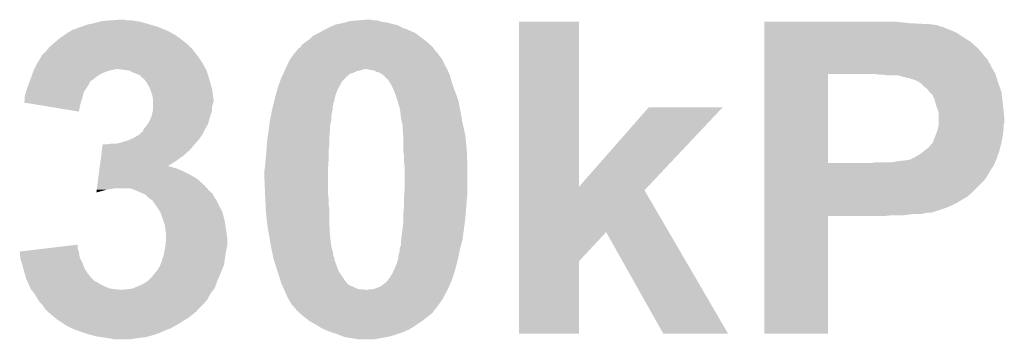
# Model space of a CAD drawing. Extents: x -0.05 to 0.95, y -0.15 to 1.54.
# Tile 16 of 33: x 0.2358 to 0.377, y 0.7182 to 0.7641. Entities that reach past the tile are written whole.
import ezdxf

# ---------------------------------------------------------------- set-up
doc = ezdxf.new("R2010")
doc.units = 0
doc.layers.add('PRESSURE_25_CLICK_V100A_GTO', color=14, linetype='CONTINUOUS')

msp = doc.modelspace()

# ---------------------------------------------------------------- linework, layer by layer
at = {"layer": 'PRESSURE_25_CLICK_V100A_GTO'}
for points in [[(0.24723, 0.7638), (0.2476, 0.7639), (0.2531, 0.7638), (0.2524, 0.7639)], [(0.2476, 0.7639), (0.2489, 0.764), (0.2524, 0.7639), (0.2518, 0.764)], [(0.2489, 0.764), (0.2502, 0.7641), (0.2513, 0.764), (0.2508, 0.7641)], [(0.28283, 0.7638), (0.2832, 0.7639), (0.2877, 0.7638), (0.2874, 0.7639)], [(0.2832, 0.7639), (0.2843, 0.764), (0.2874, 0.7639), (0.2871, 0.764)], [(0.2843, 0.764), (0.2855, 0.7641), (0.2866, 0.764), (0.2861, 0.7641)], [(0.2843, 0.764), (0.2843, 0.764), (0.2871, 0.764), (0.2866, 0.764)], [(0.243, 0.7624), (0.2435, 0.7627), (0.2572, 0.7624), (0.25653, 0.7627)], [(0.2435, 0.7627), (0.2437, 0.7627), (0.25653, 0.7627), (0.25652, 0.7627)], [(0.2437, 0.7627), (0.2439, 0.7628), (0.25652, 0.7627), (0.2563, 0.7628)], [(0.2439, 0.7628), (0.2441, 0.7629), (0.2563, 0.7628), (0.25603, 0.7629)], [(0.2441, 0.7629), (0.2447, 0.7631), (0.25603, 0.7629), (0.2555, 0.7631)], [(0.2447, 0.7631), (0.2455, 0.7634), (0.2555, 0.7631), (0.25448, 0.7634)], [(0.2455, 0.7634), (0.2465, 0.7636), (0.25448, 0.7634), (0.2538, 0.7636)], [(0.2465, 0.7636), (0.24723, 0.7638), (0.2538, 0.7636), (0.2531, 0.7638)], [(0.2787, 0.7622), (0.2794, 0.7626), (0.2925, 0.7622), (0.2916, 0.7626)], [(0.2794, 0.7626), (0.28, 0.7629), (0.2916, 0.7626), (0.2908, 0.7629)], [(0.28, 0.7629), (0.2802, 0.763), (0.2908, 0.7629), (0.2906, 0.763)], [(0.2802, 0.763), (0.28087, 0.7633), (0.2906, 0.763), (0.29, 0.7633)], [(0.28087, 0.7633), (0.2811, 0.7634), (0.29, 0.7633), (0.2896, 0.7634)], [(0.2811, 0.7634), (0.2821, 0.7636), (0.2896, 0.7634), (0.2888, 0.7636)], [(0.2821, 0.7636), (0.28247, 0.7637), (0.2888, 0.7636), (0.2884, 0.7637)], [(0.28247, 0.7637), (0.28283, 0.7638), (0.2884, 0.7637), (0.2877, 0.7638)], [(0.3074, 0.7401), (0.3074, 0.7638), (0.316, 0.7401), (0.316, 0.7638)], [(0.3074, 0.7638), (0.3074, 0.7638), (0.316, 0.7638), (0.3074, 0.7638)], [(0.3426, 0.7636), (0.3426, 0.7638), (0.3634, 0.7636), (0.3615, 0.7638)], [(0.3426, 0.7635), (0.3426, 0.7636), (0.3652, 0.7635), (0.3634, 0.7636)], [(0.3426, 0.7634), (0.3426, 0.7635), (0.3667, 0.7634), (0.3659, 0.7635)], [(0.3426, 0.7633), (0.3426, 0.7634), (0.3674, 0.7633), (0.3667, 0.7634)], [(0.3426, 0.7631), (0.3426, 0.7633), (0.3679, 0.7631), (0.3674, 0.7633)], [(0.3426, 0.7629), (0.3426, 0.7631), (0.3685, 0.7629), (0.3681, 0.7631)], [(0.3426, 0.7631), (0.3426, 0.7631), (0.3681, 0.7631), (0.3679, 0.7631)], [(0.3426, 0.7626), (0.3426, 0.7629), (0.3693, 0.7626), (0.3685, 0.7629)], [(0.3426, 0.7622), (0.3426, 0.7626), (0.3702, 0.7622), (0.3693, 0.7626)], [(0.24068, 0.7607), (0.2415, 0.7614), (0.2597, 0.7607), (0.2588, 0.7614)], [(0.2415, 0.7614), (0.24221, 0.7619), (0.2588, 0.7614), (0.2581, 0.7619)], [(0.24221, 0.7619), (0.2425, 0.7621), (0.2581, 0.7619), (0.25774, 0.7621)], [(0.2425, 0.7621), (0.243, 0.7624), (0.25774, 0.7621), (0.2572, 0.7624)], [(0.27695, 0.761), (0.2774, 0.7613), (0.2941, 0.761), (0.2937, 0.7613)], [(0.2774, 0.7613), (0.2779, 0.7618), (0.2937, 0.7613), (0.29303, 0.7618)], [(0.2779, 0.7618), (0.2787, 0.7622), (0.29303, 0.7618), (0.2925, 0.7622)], [(0.3426, 0.7616), (0.3426, 0.7622), (0.3711, 0.7616), (0.3702, 0.7622)], [(0.3426, 0.7609), (0.3426, 0.7616), (0.3722, 0.7609), (0.3711, 0.7616)], [(0.2396, 0.7596), (0.23968, 0.7597), (0.26077, 0.7596), (0.2607, 0.7597)], [(0.23968, 0.7597), (0.23985, 0.7599), (0.2607, 0.7597), (0.2605, 0.7599)], [(0.23985, 0.7599), (0.23993, 0.76), (0.2605, 0.7599), (0.2605, 0.76)], [(0.23993, 0.76), (0.2401, 0.7602), (0.2604, 0.76), (0.2602, 0.7602)], [(0.23993, 0.76), (0.23993, 0.76), (0.2605, 0.76), (0.2604, 0.76)], [(0.2401, 0.7602), (0.24068, 0.7607), (0.2602, 0.7602), (0.2597, 0.7607)], [(0.2755, 0.7596), (0.2757, 0.7599), (0.29544, 0.7596), (0.29521, 0.7599)], [(0.2757, 0.7599), (0.276, 0.7601), (0.29521, 0.7599), (0.29506, 0.7601)], [(0.276, 0.7601), (0.27615, 0.7603), (0.29506, 0.7601), (0.2949, 0.7603)], [(0.27615, 0.7603), (0.2763, 0.7605), (0.2949, 0.7603), (0.29467, 0.7605)], [(0.2763, 0.7605), (0.2768, 0.7609), (0.29467, 0.7605), (0.29421, 0.7609)], [(0.2768, 0.7609), (0.27695, 0.761), (0.29421, 0.7609), (0.2941, 0.761)], [(0.3426, 0.7599), (0.3426, 0.7609), (0.3733, 0.7599), (0.3722, 0.7609)], [(0.3426, 0.7587), (0.3426, 0.7599), (0.3743, 0.7587), (0.3733, 0.7599)], [(0.23836, 0.7579), (0.2389, 0.7588), (0.262, 0.7579), (0.2614, 0.7588)], [(0.2389, 0.7589), (0.2394, 0.7594), (0.26132, 0.7589), (0.2609, 0.7594)], [(0.2389, 0.7588), (0.2389, 0.7589), (0.2614, 0.7588), (0.26132, 0.7589)], [(0.2394, 0.7594), (0.2396, 0.7596), (0.2609, 0.7594), (0.26077, 0.7596)], [(0.27422, 0.7577), (0.2745, 0.7583), (0.2967, 0.7577), (0.29644, 0.7583)], [(0.2745, 0.7583), (0.27457, 0.7584), (0.29644, 0.7583), (0.2964, 0.7584)], [(0.27457, 0.7584), (0.27494, 0.7589), (0.2964, 0.7584), (0.296, 0.7589)], [(0.27494, 0.7589), (0.27515, 0.7592), (0.296, 0.7589), (0.2958, 0.7592)], [(0.27515, 0.7592), (0.2753, 0.7594), (0.2958, 0.7592), (0.2957, 0.7594)], [(0.2753, 0.7594), (0.2755, 0.7596), (0.2956, 0.7594), (0.29544, 0.7596)], [(0.2753, 0.7594), (0.2753, 0.7594), (0.2957, 0.7594), (0.2956, 0.7594)], [(0.3426, 0.7584), (0.3426, 0.7587), (0.3746, 0.7584), (0.3743, 0.7587)], [(0.3426, 0.7581), (0.3426, 0.7584), (0.3747, 0.7581), (0.3746, 0.7584)], [(0.2378, 0.7568), (0.23785, 0.7569), (0.2487, 0.7568), (0.2492, 0.7569)], [(0.23785, 0.7569), (0.2379, 0.757), (0.2492, 0.7569), (0.2496, 0.757)], [(0.2379, 0.757), (0.2383, 0.7578), (0.26249, 0.757), (0.26205, 0.7578)], [(0.2383, 0.7578), (0.23836, 0.7579), (0.26205, 0.7578), (0.262, 0.7579)], [(0.2507, 0.7569), (0.25, 0.757), (0.26255, 0.7569), (0.26249, 0.757)], [(0.2515, 0.7568), (0.2507, 0.7569), (0.2626, 0.7568), (0.26255, 0.7569)], [(0.27381, 0.7568), (0.2739, 0.757), (0.2846, 0.7568), (0.2852, 0.757)], [(0.2739, 0.757), (0.27422, 0.7577), (0.2971, 0.757), (0.2967, 0.7577)], [(0.286, 0.7569), (0.2855, 0.757), (0.29714, 0.7569), (0.2971, 0.757)], [(0.2866, 0.7568), (0.286, 0.7569), (0.29719, 0.7568), (0.29714, 0.7569)], [(0.3426, 0.7577), (0.3426, 0.7581), (0.375, 0.7577), (0.3747, 0.7581)], [(0.3426, 0.7574), (0.3426, 0.7577), (0.3751, 0.7574), (0.375, 0.7577)], [(0.3426, 0.7564), (0.3426, 0.7574), (0.3757, 0.7564), (0.3751, 0.7574)], [(0.23729, 0.7554), (0.23747, 0.7559), (0.2462, 0.7554), (0.2468, 0.7559)], [(0.23747, 0.7559), (0.23762, 0.7563), (0.2468, 0.7559), (0.2474, 0.7563)], [(0.23762, 0.7563), (0.23773, 0.7566), (0.2474, 0.7563), (0.2481, 0.7566)], [(0.23773, 0.7566), (0.2378, 0.7568), (0.2481, 0.7566), (0.2487, 0.7568)], [(0.2521, 0.7565), (0.2515, 0.7568), (0.26269, 0.7565), (0.2626, 0.7568)], [(0.2531, 0.7561), (0.2521, 0.7565), (0.26282, 0.7561), (0.26269, 0.7565)], [(0.2533, 0.7558), (0.2531, 0.7561), (0.26291, 0.7558), (0.26282, 0.7561)], [(0.2535, 0.7557), (0.2533, 0.7558), (0.26294, 0.7557), (0.26291, 0.7558)], [(0.2536, 0.7556), (0.2535, 0.7557), (0.26297, 0.7556), (0.26294, 0.7557)], [(0.25368, 0.7555), (0.2536, 0.7556), (0.263, 0.7555), (0.26297, 0.7556)], [(0.254, 0.7551), (0.25368, 0.7555), (0.26311, 0.7551), (0.263, 0.7555)], [(0.27312, 0.7552), (0.2733, 0.7557), (0.282, 0.7552), (0.2825, 0.7557)], [(0.2733, 0.7557), (0.27339, 0.7559), (0.2825, 0.7557), (0.2826, 0.7559)], [(0.27339, 0.7559), (0.27358, 0.7563), (0.2827, 0.7559), (0.2831, 0.7563)], [(0.27339, 0.7559), (0.27339, 0.7559), (0.2826, 0.7559), (0.2827, 0.7559)], [(0.27358, 0.7563), (0.27367, 0.7565), (0.2831, 0.7563), (0.2837, 0.7565)], [(0.27367, 0.7565), (0.27376, 0.7567), (0.2837, 0.7565), (0.2841, 0.7567)], [(0.27376, 0.7567), (0.27381, 0.7568), (0.2841, 0.7567), (0.2846, 0.7568)], [(0.287, 0.7566), (0.2866, 0.7568), (0.29728, 0.7566), (0.29719, 0.7568)], [(0.2874, 0.7565), (0.287, 0.7566), (0.29732, 0.7565), (0.29728, 0.7566)], [(0.288, 0.7561), (0.2874, 0.7565), (0.2975, 0.7561), (0.29732, 0.7565)], [(0.2886, 0.7555), (0.288, 0.7561), (0.29766, 0.7555), (0.2975, 0.7561)], [(0.28893, 0.755), (0.2886, 0.7555), (0.2978, 0.755), (0.29766, 0.7555)], [(0.3426, 0.7563), (0.3426, 0.7564), (0.37573, 0.7563), (0.3757, 0.7564)], [(0.3426, 0.7435), (0.3426, 0.7563), (0.3517, 0.7435), (0.3517, 0.7563)], [(0.3591, 0.7562), (0.3584, 0.7563), (0.37576, 0.7562), (0.37573, 0.7563)], [(0.3602, 0.7561), (0.3597, 0.7562), (0.37579, 0.7561), (0.37576, 0.7562)], [(0.3622, 0.756), (0.3617, 0.7561), (0.37582, 0.756), (0.37579, 0.7561)], [(0.3624, 0.7559), (0.3622, 0.756), (0.37585, 0.7559), (0.37582, 0.756)], [(0.3633, 0.7557), (0.3625, 0.7559), (0.37592, 0.7557), (0.37585, 0.7559)], [(0.364, 0.7555), (0.3633, 0.7557), (0.37598, 0.7555), (0.37592, 0.7557)], [(0.3647, 0.7552), (0.364, 0.7555), (0.37607, 0.7552), (0.37598, 0.7555)], [(0.2367, 0.7537), (0.2369, 0.7543), (0.245, 0.7537), (0.2454, 0.7543)], [(0.2369, 0.7543), (0.237, 0.7546), (0.2454, 0.7543), (0.24558, 0.7546)], [(0.237, 0.7546), (0.23707, 0.7548), (0.24558, 0.7546), (0.2457, 0.7548)], [(0.23707, 0.7548), (0.23722, 0.7552), (0.2457, 0.7548), (0.2459, 0.7552)], [(0.23722, 0.7552), (0.23729, 0.7554), (0.2459, 0.7552), (0.2461, 0.7554)], [(0.23729, 0.7554), (0.23729, 0.7554), (0.2461, 0.7554), (0.2462, 0.7554)], [(0.2544, 0.7544), (0.254, 0.7551), (0.26331, 0.7544), (0.26311, 0.7551)], [(0.25452, 0.7541), (0.2544, 0.7544), (0.2634, 0.7541), (0.26331, 0.7544)], [(0.2546, 0.7539), (0.25452, 0.7541), (0.26343, 0.7539), (0.2634, 0.7541)], [(0.27253, 0.7533), (0.27275, 0.7541), (0.2811, 0.7533), (0.2814, 0.7541)], [(0.27275, 0.7541), (0.2728, 0.7543), (0.2814, 0.7541), (0.28152, 0.7543)], [(0.2728, 0.7543), (0.27291, 0.7546), (0.28152, 0.7543), (0.2817, 0.7546)], [(0.27291, 0.7546), (0.27312, 0.7552), (0.2817, 0.7546), (0.282, 0.7552)], [(0.289, 0.7549), (0.28893, 0.755), (0.29784, 0.7549), (0.2978, 0.755)], [(0.2893, 0.7543), (0.289, 0.7549), (0.29805, 0.7543), (0.29784, 0.7549)], [(0.28947, 0.7539), (0.2893, 0.7543), (0.2982, 0.7539), (0.29805, 0.7543)], [(0.36483, 0.7551), (0.3647, 0.7552), (0.3761, 0.7551), (0.37607, 0.7552)], [(0.3652, 0.7548), (0.36483, 0.7551), (0.37621, 0.7548), (0.3761, 0.7551)], [(0.3656, 0.7544), (0.3652, 0.7548), (0.37635, 0.7544), (0.37621, 0.7548)], [(0.3659, 0.7542), (0.3656, 0.7544), (0.37642, 0.7542), (0.37635, 0.7544)], [(0.3661, 0.754), (0.3659, 0.7542), (0.37649, 0.754), (0.37642, 0.7542)], [(0.2365, 0.753), (0.2367, 0.7537), (0.24482, 0.753), (0.245, 0.7537)], [(0.2365, 0.7529), (0.2365, 0.753), (0.2448, 0.7529), (0.24482, 0.753)], [(0.2365, 0.7524), (0.2365, 0.7529), (0.24463, 0.7524), (0.2448, 0.7529)], [(0.2548, 0.7533), (0.2546, 0.7539), (0.2635, 0.7533), (0.26343, 0.7539)], [(0.2549, 0.7528), (0.2548, 0.7533), (0.26357, 0.7528), (0.2635, 0.7533)], [(0.2549, 0.7526), (0.2549, 0.7528), (0.2636, 0.7526), (0.26357, 0.7528)], [(0.2549, 0.7523), (0.2549, 0.7526), (0.2636, 0.7523), (0.2636, 0.7526)], [(0.2723, 0.7524), (0.2724, 0.7528), (0.2809, 0.7524), (0.28099, 0.7528)], [(0.2724, 0.7528), (0.27253, 0.7533), (0.28099, 0.7528), (0.2811, 0.7533)], [(0.2896, 0.7536), (0.28947, 0.7539), (0.29831, 0.7536), (0.2982, 0.7539)], [(0.28997, 0.7525), (0.2896, 0.7536), (0.2987, 0.7525), (0.29831, 0.7536)], [(0.3661, 0.7539), (0.3661, 0.754), (0.37653, 0.7539), (0.37649, 0.754)], [(0.3663, 0.7537), (0.3661, 0.7539), (0.3766, 0.7537), (0.37653, 0.7539)], [(0.3667, 0.7533), (0.3663, 0.7537), (0.37664, 0.7533), (0.3766, 0.7537)], [(0.367, 0.7526), (0.3667, 0.7533), (0.37672, 0.7526), (0.37664, 0.7533)], [(0.3672, 0.7519), (0.367, 0.7526), (0.3768, 0.7519), (0.37672, 0.7526)], [(0.2364, 0.7523), (0.2365, 0.7524), (0.2446, 0.7523), (0.24463, 0.7524)], [(0.2364, 0.7522), (0.2364, 0.7523), (0.24457, 0.7522), (0.2446, 0.7523)], [(0.23762, 0.752), (0.2364, 0.7522), (0.2445, 0.752), (0.24457, 0.7522)], [(0.2443, 0.7509), (0.23762, 0.752), (0.2443, 0.7509), (0.2445, 0.752)], [(0.2549, 0.752), (0.2549, 0.7523), (0.2635, 0.752), (0.2636, 0.7523)], [(0.2549, 0.7516), (0.2549, 0.752), (0.2634, 0.7516), (0.2635, 0.752)], [(0.2549, 0.7511), (0.2549, 0.7516), (0.2634, 0.7511), (0.2634, 0.7516)], [(0.27194, 0.7509), (0.272, 0.7512), (0.2806, 0.7509), (0.28068, 0.7512)], [(0.272, 0.7512), (0.27203, 0.7513), (0.28068, 0.7512), (0.2807, 0.7513)], [(0.27203, 0.7513), (0.27213, 0.7517), (0.2807, 0.7513), (0.2807, 0.7517)], [(0.27213, 0.7517), (0.2722, 0.752), (0.2807, 0.7517), (0.2808, 0.752)], [(0.2722, 0.752), (0.27225, 0.7522), (0.2808, 0.752), (0.2808, 0.7522)], [(0.27225, 0.7522), (0.27227, 0.7523), (0.2808, 0.7522), (0.2809, 0.7523)], [(0.27227, 0.7523), (0.2723, 0.7524), (0.2809, 0.7523), (0.2809, 0.7524)], [(0.2901, 0.7521), (0.28997, 0.7525), (0.29878, 0.7521), (0.2987, 0.7525)], [(0.2901, 0.752), (0.2901, 0.7521), (0.2988, 0.752), (0.29878, 0.7521)], [(0.2903, 0.7514), (0.2901, 0.752), (0.29892, 0.7514), (0.2988, 0.752)], [(0.29036, 0.751), (0.2903, 0.7514), (0.299, 0.751), (0.29892, 0.7514)], [(0.316, 0.7401), (0.326, 0.7515), (0.32587, 0.7401), (0.3366, 0.7515)], [(0.326, 0.7515), (0.326, 0.7515), (0.3366, 0.7515), (0.326, 0.7515)], [(0.3676, 0.7507), (0.3672, 0.7519), (0.37693, 0.7507), (0.3768, 0.7519)], [(0.2544, 0.7495), (0.2547, 0.7502), (0.26291, 0.7495), (0.26311, 0.7502)], [(0.2547, 0.7502), (0.25477, 0.7505), (0.26311, 0.7502), (0.2632, 0.7505)], [(0.25477, 0.7505), (0.2549, 0.751), (0.2632, 0.7505), (0.26337, 0.751)], [(0.2549, 0.751), (0.2549, 0.7511), (0.26337, 0.751), (0.2634, 0.7511)], [(0.2717, 0.7497), (0.27184, 0.7504), (0.2805, 0.7497), (0.2805, 0.7504)], [(0.27184, 0.7504), (0.27194, 0.7509), (0.2805, 0.7504), (0.2806, 0.7509)], [(0.2904, 0.7507), (0.29036, 0.751), (0.29905, 0.7507), (0.299, 0.751)], [(0.2905, 0.7498), (0.2904, 0.7507), (0.29921, 0.7498), (0.29905, 0.7507)], [(0.29063, 0.7493), (0.2905, 0.7498), (0.2993, 0.7493), (0.29921, 0.7498)], [(0.3676, 0.75), (0.3676, 0.7507), (0.377, 0.75), (0.37693, 0.7507)], [(0.3676, 0.7493), (0.3676, 0.75), (0.377, 0.7493), (0.377, 0.75)], [(0.2534, 0.748), (0.2536, 0.7484), (0.2622, 0.748), (0.2624, 0.7484)], [(0.2536, 0.7484), (0.254, 0.7489), (0.2624, 0.7484), (0.26269, 0.7489)], [(0.254, 0.7489), (0.25413, 0.7491), (0.26269, 0.7489), (0.2628, 0.7491)], [(0.25413, 0.7491), (0.2544, 0.7495), (0.2628, 0.7491), (0.26291, 0.7495)], [(0.2715, 0.7482), (0.27159, 0.7489), (0.2803, 0.7482), (0.2803, 0.7489)], [(0.27159, 0.7489), (0.2717, 0.7497), (0.2803, 0.7489), (0.2805, 0.7497)], [(0.2907, 0.749), (0.29063, 0.7493), (0.29937, 0.749), (0.2993, 0.7493)], [(0.29079, 0.7475), (0.2907, 0.749), (0.2997, 0.7475), (0.29937, 0.749)], [(0.3673, 0.7479), (0.3675, 0.7485), (0.37683, 0.7479), (0.3769, 0.7485)], [(0.3675, 0.7485), (0.36758, 0.749), (0.3769, 0.7485), (0.3769, 0.749)], [(0.36758, 0.749), (0.3676, 0.7491), (0.3769, 0.749), (0.37693, 0.7491)], [(0.3676, 0.7491), (0.3676, 0.7493), (0.37693, 0.7491), (0.377, 0.7493)], [(0.25162, 0.7469), (0.2523, 0.7472), (0.2615, 0.7469), (0.26171, 0.7472)], [(0.2523, 0.7472), (0.25294, 0.7476), (0.26171, 0.7472), (0.262, 0.7476)], [(0.25294, 0.7476), (0.2531, 0.7477), (0.262, 0.7476), (0.26205, 0.7477)], [(0.2531, 0.7478), (0.2534, 0.748), (0.2621, 0.7478), (0.2622, 0.748)], [(0.2531, 0.7477), (0.2531, 0.7478), (0.26205, 0.7477), (0.2621, 0.7478)], [(0.2713, 0.7468), (0.27136, 0.7472), (0.2802, 0.7468), (0.2802, 0.7472)], [(0.27136, 0.7472), (0.2715, 0.7482), (0.2802, 0.7472), (0.2803, 0.7482)], [(0.2908, 0.7473), (0.29079, 0.7475), (0.29972, 0.7473), (0.2997, 0.7475)], [(0.2908, 0.7456), (0.2908, 0.7473), (0.2999, 0.7456), (0.29972, 0.7473)], [(0.3669, 0.7469), (0.36718, 0.7476), (0.37667, 0.7469), (0.3768, 0.7476)], [(0.36718, 0.7476), (0.3673, 0.7479), (0.3768, 0.7476), (0.37683, 0.7479)], [(0.24758, 0.7453), (0.2477, 0.7462), (0.2601, 0.7453), (0.26089, 0.7462)], [(0.2483, 0.7462), (0.2489, 0.7463), (0.26089, 0.7462), (0.26098, 0.7463)], [(0.2497, 0.7463), (0.2505, 0.7465), (0.26098, 0.7463), (0.26115, 0.7465)], [(0.2505, 0.7465), (0.2514, 0.7468), (0.26115, 0.7465), (0.26141, 0.7468)], [(0.2514, 0.7468), (0.25162, 0.7469), (0.26141, 0.7468), (0.2615, 0.7469)], [(0.2712, 0.7455), (0.27125, 0.7462), (0.28014, 0.7455), (0.2802, 0.7462)], [(0.27125, 0.7462), (0.2713, 0.7468), (0.2802, 0.7462), (0.2802, 0.7468)], [(0.2908, 0.7454), (0.2908, 0.7456), (0.29991, 0.7454), (0.2999, 0.7456)], [(0.36557, 0.7453), (0.3662, 0.7458), (0.3763, 0.7453), (0.37643, 0.7458)], [(0.3662, 0.7458), (0.3666, 0.7463), (0.37643, 0.7458), (0.37655, 0.7463)], [(0.3666, 0.7463), (0.3667, 0.7464), (0.37655, 0.7463), (0.37657, 0.7464)], [(0.3667, 0.7464), (0.36675, 0.7465), (0.37657, 0.7464), (0.3766, 0.7465)], [(0.36675, 0.7465), (0.3668, 0.7466), (0.3766, 0.7465), (0.37662, 0.7466)], [(0.3668, 0.7466), (0.3669, 0.7469), (0.37662, 0.7466), (0.37667, 0.7469)], [(0.24739, 0.7438), (0.24748, 0.7445), (0.2582, 0.7438), (0.2592, 0.7445)], [(0.24748, 0.7445), (0.24758, 0.7453), (0.2592, 0.7445), (0.2601, 0.7453)], [(0.27106, 0.7439), (0.2711, 0.7443), (0.2801, 0.7439), (0.2801, 0.7443)], [(0.2711, 0.7443), (0.27117, 0.7451), (0.2801, 0.7443), (0.2801, 0.7451)], [(0.27117, 0.7451), (0.2712, 0.7455), (0.2801, 0.7451), (0.28014, 0.7455)], [(0.2909, 0.7446), (0.2908, 0.7454), (0.29995, 0.7446), (0.29991, 0.7454)], [(0.2909, 0.7438), (0.2909, 0.7446), (0.29998, 0.7438), (0.29995, 0.7446)], [(0.3637, 0.7441), (0.3638, 0.7442), (0.3759, 0.7441), (0.37593, 0.7442)], [(0.3638, 0.7442), (0.3641, 0.7443), (0.37593, 0.7442), (0.37597, 0.7443)], [(0.3641, 0.7443), (0.3644, 0.7445), (0.37597, 0.7443), (0.37603, 0.7445)], [(0.3644, 0.7445), (0.3648, 0.7447), (0.37603, 0.7445), (0.3761, 0.7447)], [(0.3648, 0.7447), (0.3652, 0.745), (0.3761, 0.7447), (0.3762, 0.745)], [(0.3652, 0.745), (0.36557, 0.7453), (0.3762, 0.745), (0.3763, 0.7453)], [(0.24724, 0.7427), (0.24727, 0.7429), (0.2584, 0.7427), (0.2577, 0.7429)], [(0.24727, 0.7429), (0.24728, 0.743), (0.2577, 0.7429), (0.2575, 0.743)], [(0.24728, 0.743), (0.2473, 0.7431), (0.2573, 0.743), (0.2571, 0.7431)], [(0.24728, 0.743), (0.24728, 0.743), (0.2575, 0.743), (0.2573, 0.743)], [(0.2473, 0.7431), (0.24739, 0.7438), (0.2571, 0.7431), (0.2582, 0.7438)], [(0.27091, 0.7425), (0.271, 0.7432), (0.28, 0.7425), (0.28005, 0.7432)], [(0.271, 0.7432), (0.27106, 0.7439), (0.28005, 0.7432), (0.2801, 0.7439)], [(0.29095, 0.7434), (0.2909, 0.7438), (0.3, 0.7434), (0.29998, 0.7438)], [(0.291, 0.743), (0.29095, 0.7434), (0.3, 0.743), (0.3, 0.7434)], [(0.291, 0.7397), (0.291, 0.743), (0.3, 0.7397), (0.3, 0.743)], [(0.3426, 0.743), (0.3426, 0.7435), (0.3754, 0.743), (0.37563, 0.7435)], [(0.3426, 0.7435), (0.3426, 0.7435), (0.3579, 0.7435), (0.3517, 0.7435)], [(0.3426, 0.7429), (0.3426, 0.743), (0.3753, 0.7429), (0.3754, 0.743)], [(0.3426, 0.7426), (0.3426, 0.7429), (0.3751, 0.7426), (0.3753, 0.7429)], [(0.3579, 0.7435), (0.3584, 0.7436), (0.37563, 0.7435), (0.37567, 0.7436)], [(0.3607, 0.7436), (0.3619, 0.7438), (0.37567, 0.7436), (0.37576, 0.7438)], [(0.3619, 0.7438), (0.3629, 0.7439), (0.37576, 0.7438), (0.37581, 0.7439)], [(0.3629, 0.7439), (0.3634, 0.744), (0.37581, 0.7439), (0.37585, 0.744)], [(0.3634, 0.744), (0.3637, 0.7441), (0.37585, 0.744), (0.3759, 0.7441)], [(0.24705, 0.7412), (0.24713, 0.7418), (0.2613, 0.7412), (0.2603, 0.7418)], [(0.24713, 0.7418), (0.24719, 0.7423), (0.2603, 0.7418), (0.2593, 0.7423)], [(0.24719, 0.7423), (0.24724, 0.7427), (0.2593, 0.7423), (0.2584, 0.7427)], [(0.2709, 0.7424), (0.27091, 0.7425), (0.28, 0.7424), (0.28, 0.7425)], [(0.2709, 0.7412), (0.2709, 0.7424), (0.28, 0.7412), (0.28, 0.7424)], [(0.3426, 0.7421), (0.3426, 0.7426), (0.3748, 0.7421), (0.3751, 0.7426)], [(0.3426, 0.7414), (0.3426, 0.7421), (0.3744, 0.7414), (0.3748, 0.7421)], [(0.3426, 0.7408), (0.3426, 0.7414), (0.3739, 0.7408), (0.3744, 0.7414)], [(0.24687, 0.7398), (0.24688, 0.7399), (0.249, 0.7398), (0.2496, 0.7399)], [(0.24688, 0.7399), (0.24693, 0.7403), (0.26266, 0.7399), (0.2623, 0.7403)], [(0.24693, 0.7403), (0.24705, 0.7412), (0.2623, 0.7403), (0.2613, 0.7412)], [(0.2524, 0.7396), (0.2516, 0.7399), (0.26293, 0.7396), (0.26266, 0.7399)], [(0.27098, 0.7392), (0.2709, 0.7412), (0.28, 0.7392), (0.28, 0.7412)], [(0.3074, 0.7396), (0.3074, 0.7401), (0.3254, 0.7396), (0.32587, 0.7401)], [(0.3426, 0.7393), (0.3426, 0.7408), (0.3724, 0.7393), (0.3739, 0.7408)], [(0.2468, 0.7393), (0.2476, 0.7395), (0.2468, 0.7393), (0.24683, 0.7395)], [(0.24683, 0.7395), (0.24685, 0.7397), (0.2476, 0.7395), (0.2483, 0.7397)], [(0.24685, 0.7397), (0.24687, 0.7398), (0.2483, 0.7397), (0.249, 0.7398)], [(0.2531, 0.7393), (0.2524, 0.7396), (0.2632, 0.7393), (0.26293, 0.7396)], [(0.25333, 0.7392), (0.2531, 0.7393), (0.2634, 0.7392), (0.2632, 0.7393)], [(0.2538, 0.739), (0.25333, 0.7392), (0.2635, 0.739), (0.2634, 0.7392)], [(0.254, 0.7388), (0.2538, 0.739), (0.2636, 0.7388), (0.2635, 0.739)], [(0.2542, 0.7386), (0.254, 0.7388), (0.26373, 0.7386), (0.2636, 0.7388)], [(0.2546, 0.7383), (0.2542, 0.7386), (0.26393, 0.7383), (0.26373, 0.7386)], [(0.271, 0.7388), (0.27098, 0.7392), (0.28005, 0.7388), (0.28, 0.7392)], [(0.27102, 0.7384), (0.271, 0.7388), (0.2801, 0.7384), (0.28005, 0.7388)], [(0.2909, 0.7383), (0.29095, 0.739), (0.29993, 0.7383), (0.3, 0.739)], [(0.29095, 0.739), (0.291, 0.7397), (0.3, 0.739), (0.3, 0.7397)], [(0.3074, 0.7336), (0.3074, 0.7396), (0.3289, 0.7336), (0.3254, 0.7396)], [(0.3426, 0.7386), (0.3426, 0.7393), (0.3716, 0.7386), (0.3724, 0.7393)], [(0.3426, 0.7384), (0.3426, 0.7386), (0.3712, 0.7384), (0.3715, 0.7386)], [(0.3426, 0.7386), (0.3426, 0.7386), (0.3715, 0.7386), (0.3716, 0.7386)], [(0.25475, 0.7382), (0.2546, 0.7383), (0.264, 0.7382), (0.26393, 0.7383)], [(0.2549, 0.7381), (0.25475, 0.7382), (0.26405, 0.7381), (0.264, 0.7382)], [(0.2549, 0.738), (0.2549, 0.7381), (0.2641, 0.738), (0.26405, 0.7381)], [(0.2555, 0.7372), (0.2549, 0.738), (0.2645, 0.7372), (0.2641, 0.738)], [(0.256, 0.7364), (0.2555, 0.7372), (0.2649, 0.7364), (0.2645, 0.7372)], [(0.27106, 0.7376), (0.27102, 0.7384), (0.2801, 0.7376), (0.2801, 0.7384)], [(0.2711, 0.7368), (0.27106, 0.7376), (0.2802, 0.7368), (0.2801, 0.7376)], [(0.29087, 0.7368), (0.2909, 0.7371), (0.2998, 0.7368), (0.29983, 0.7371)], [(0.2909, 0.738), (0.2909, 0.7383), (0.2999, 0.738), (0.29993, 0.7383)], [(0.2909, 0.7371), (0.2909, 0.738), (0.29983, 0.7371), (0.2999, 0.738)], [(0.3426, 0.7378), (0.3426, 0.7384), (0.3702, 0.7378), (0.3712, 0.7384)], [(0.3426, 0.7374), (0.3426, 0.7378), (0.3694, 0.7374), (0.3702, 0.7378)], [(0.3426, 0.7371), (0.3426, 0.7374), (0.3687, 0.7371), (0.3694, 0.7374)], [(0.3426, 0.7365), (0.3426, 0.7371), (0.3669, 0.7365), (0.3687, 0.7371)], [(0.2563, 0.7355), (0.256, 0.7364), (0.26512, 0.7355), (0.2649, 0.7364)], [(0.2711, 0.7367), (0.2711, 0.7368), (0.2802, 0.7367), (0.2802, 0.7368)], [(0.27128, 0.7349), (0.2711, 0.7367), (0.2802, 0.7349), (0.2802, 0.7367)], [(0.2908, 0.736), (0.29087, 0.7368), (0.29974, 0.736), (0.2998, 0.7368)], [(0.2908, 0.7355), (0.2908, 0.736), (0.2997, 0.7355), (0.29974, 0.736)], [(0.3426, 0.7364), (0.3426, 0.7365), (0.3666, 0.7364), (0.3668, 0.7365)], [(0.3426, 0.7365), (0.3426, 0.7365), (0.3668, 0.7365), (0.3669, 0.7365)], [(0.3426, 0.7363), (0.3426, 0.7364), (0.3656, 0.7363), (0.366, 0.7364)], [(0.3426, 0.7362), (0.3426, 0.7363), (0.3651, 0.7362), (0.3656, 0.7363)], [(0.3426, 0.7361), (0.3426, 0.7362), (0.3632, 0.7361), (0.3639, 0.7362)], [(0.3426, 0.736), (0.3426, 0.7361), (0.3624, 0.736), (0.3632, 0.7361)], [(0.3426, 0.7359), (0.3426, 0.736), (0.3597, 0.7359), (0.3607, 0.736)], [(0.3426, 0.719), (0.3426, 0.7359), (0.3517, 0.719), (0.3517, 0.7359)], [(0.3426, 0.7359), (0.3426, 0.7359), (0.3517, 0.7359), (0.3597, 0.7359)], [(0.25641, 0.7352), (0.2563, 0.7355), (0.2652, 0.7352), (0.26512, 0.7355)], [(0.2566, 0.7347), (0.25641, 0.7352), (0.26528, 0.7347), (0.2652, 0.7352)], [(0.2567, 0.7339), (0.2566, 0.7347), (0.2654, 0.7339), (0.26528, 0.7347)], [(0.2713, 0.7347), (0.27128, 0.7349), (0.28021, 0.7347), (0.2802, 0.7349)], [(0.27157, 0.7331), (0.2713, 0.7347), (0.2803, 0.7331), (0.28021, 0.7347)], [(0.2907, 0.734), (0.2908, 0.7349), (0.2995, 0.734), (0.29962, 0.7349)], [(0.2908, 0.7349), (0.2908, 0.7355), (0.29962, 0.7349), (0.2997, 0.7355)], [(0.2568, 0.7333), (0.2567, 0.7339), (0.26548, 0.7333), (0.2654, 0.7339)], [(0.2568, 0.7328), (0.2568, 0.7333), (0.26555, 0.7328), (0.26548, 0.7333)], [(0.2716, 0.7329), (0.27157, 0.7331), (0.28032, 0.7329), (0.2803, 0.7331)], [(0.27185, 0.7315), (0.2716, 0.7329), (0.2805, 0.7315), (0.28032, 0.7329)], [(0.2905, 0.7325), (0.2906, 0.7332), (0.2993, 0.7325), (0.29939, 0.7332)], [(0.2906, 0.7332), (0.2907, 0.734), (0.29939, 0.7332), (0.2995, 0.734)], [(0.3074, 0.7294), (0.3074, 0.7336), (0.316, 0.7294), (0.3199, 0.7336)], [(0.3281, 0.719), (0.3199, 0.7336), (0.3374, 0.719), (0.3289, 0.7336)], [(0.23995, 0.7313), (0.2441, 0.7318), (0.2441, 0.7313), (0.2441, 0.7318)], [(0.25666, 0.7314), (0.2567, 0.7316), (0.2655, 0.7314), (0.26555, 0.7316)], [(0.2567, 0.7316), (0.25672, 0.7318), (0.26555, 0.7316), (0.2656, 0.7318)], [(0.25672, 0.7318), (0.25677, 0.7324), (0.2656, 0.7318), (0.2656, 0.7324)], [(0.25677, 0.7324), (0.2568, 0.7328), (0.2656, 0.7324), (0.26555, 0.7328)], [(0.2719, 0.7312), (0.27185, 0.7315), (0.28059, 0.7312), (0.2805, 0.7315)], [(0.2903, 0.7313), (0.2905, 0.7318), (0.29898, 0.7313), (0.29911, 0.7318)], [(0.2905, 0.7318), (0.2905, 0.7325), (0.29911, 0.7318), (0.2993, 0.7325)], [(0.2358, 0.7308), (0.23995, 0.7313), (0.24427, 0.7308), (0.2441, 0.7313)], [(0.23581, 0.7307), (0.2358, 0.7308), (0.2443, 0.7307), (0.24427, 0.7308)], [(0.23588, 0.73), (0.23581, 0.7307), (0.2444, 0.73), (0.2443, 0.7307)], [(0.2359, 0.7298), (0.23588, 0.73), (0.2445, 0.7298), (0.2444, 0.73)], [(0.2562, 0.7295), (0.25644, 0.7303), (0.26519, 0.7295), (0.2653, 0.7303)], [(0.25644, 0.7303), (0.2565, 0.7305), (0.2653, 0.7303), (0.26533, 0.7305)], [(0.2565, 0.7305), (0.25657, 0.7309), (0.26533, 0.7305), (0.2654, 0.7309)], [(0.25657, 0.7309), (0.25666, 0.7314), (0.2654, 0.7309), (0.2655, 0.7314)], [(0.27199, 0.7308), (0.2719, 0.7312), (0.2807, 0.7308), (0.28059, 0.7312)], [(0.27214, 0.7301), (0.27199, 0.7308), (0.2808, 0.7301), (0.2807, 0.7308)], [(0.27216, 0.73), (0.27214, 0.7301), (0.2809, 0.73), (0.2808, 0.7301)], [(0.2722, 0.7298), (0.27216, 0.73), (0.2809, 0.7298), (0.2809, 0.73)], [(0.2901, 0.7302), (0.2902, 0.7305), (0.29874, 0.7302), (0.2988, 0.7305)], [(0.2901, 0.7298), (0.2901, 0.7302), (0.29866, 0.7298), (0.29874, 0.7302)], [(0.2902, 0.7305), (0.2903, 0.7309), (0.2988, 0.7305), (0.29888, 0.7309)], [(0.2903, 0.731), (0.2903, 0.7313), (0.2989, 0.731), (0.29898, 0.7313)], [(0.2903, 0.7309), (0.2903, 0.731), (0.29888, 0.7309), (0.2989, 0.731)], [(0.23608, 0.7292), (0.2359, 0.7298), (0.2448, 0.7292), (0.2445, 0.7298)], [(0.2362, 0.7288), (0.23608, 0.7292), (0.24495, 0.7288), (0.2448, 0.7292)], [(0.23631, 0.7284), (0.2362, 0.7288), (0.2451, 0.7284), (0.24495, 0.7288)], [(0.2555, 0.7281), (0.2559, 0.7287), (0.26478, 0.7281), (0.26502, 0.7287)], [(0.2559, 0.7287), (0.25598, 0.7289), (0.26502, 0.7287), (0.2651, 0.7289)], [(0.25598, 0.7289), (0.2562, 0.7295), (0.2651, 0.7289), (0.26519, 0.7295)], [(0.27223, 0.7297), (0.2722, 0.7298), (0.2809, 0.7297), (0.2809, 0.7298)], [(0.27238, 0.7292), (0.27223, 0.7297), (0.2811, 0.7292), (0.2809, 0.7297)], [(0.27257, 0.7286), (0.27238, 0.7292), (0.2813, 0.7286), (0.2811, 0.7292)], [(0.2726, 0.7285), (0.27257, 0.7286), (0.28134, 0.7285), (0.2813, 0.7286)], [(0.2895, 0.7282), (0.2898, 0.7289), (0.29825, 0.7282), (0.29844, 0.7289)], [(0.2898, 0.7289), (0.29, 0.7295), (0.29844, 0.7289), (0.2986, 0.7295)], [(0.29, 0.7295), (0.2901, 0.7298), (0.2986, 0.7295), (0.29866, 0.7298)], [(0.3074, 0.719), (0.3074, 0.7294), (0.316, 0.719), (0.316, 0.7294)], [(0.23653, 0.7276), (0.23631, 0.7284), (0.2456, 0.7276), (0.2451, 0.7284)], [(0.2367, 0.727), (0.23653, 0.7276), (0.24611, 0.727), (0.2456, 0.7276)], [(0.2542, 0.7266), (0.2549, 0.7273), (0.26414, 0.7266), (0.26446, 0.7273)], [(0.2549, 0.7274), (0.2552, 0.7277), (0.2645, 0.7274), (0.26462, 0.7277)], [(0.2549, 0.7273), (0.2549, 0.7274), (0.26446, 0.7273), (0.2645, 0.7274)], [(0.2552, 0.7277), (0.2555, 0.7281), (0.26462, 0.7277), (0.26478, 0.7281)], [(0.2728, 0.7279), (0.2726, 0.7285), (0.2816, 0.7279), (0.28134, 0.7285)], [(0.273, 0.7273), (0.2728, 0.7279), (0.282, 0.7273), (0.2816, 0.7279)], [(0.27318, 0.7267), (0.273, 0.7273), (0.2824, 0.7267), (0.282, 0.7273)], [(0.2889, 0.7271), (0.2892, 0.7276), (0.2979, 0.7271), (0.29807, 0.7276)], [(0.2892, 0.7276), (0.2894, 0.728), (0.29807, 0.7276), (0.2982, 0.728)], [(0.2894, 0.728), (0.2895, 0.7282), (0.2982, 0.728), (0.29825, 0.7282)], [(0.23674, 0.7269), (0.2367, 0.727), (0.2462, 0.7269), (0.24611, 0.727)], [(0.23688, 0.7266), (0.23674, 0.7269), (0.2465, 0.7266), (0.2462, 0.7269)], [(0.23696, 0.7264), (0.23688, 0.7266), (0.2469, 0.7264), (0.2465, 0.7266)], [(0.23709, 0.7261), (0.23696, 0.7264), (0.2474, 0.7261), (0.2469, 0.7264)], [(0.23722, 0.7258), (0.23709, 0.7261), (0.248, 0.7258), (0.2474, 0.7261)], [(0.23736, 0.7255), (0.23722, 0.7258), (0.2487, 0.7255), (0.248, 0.7258)], [(0.25223, 0.7256), (0.2534, 0.7261), (0.2638, 0.7256), (0.26397, 0.7261)], [(0.2534, 0.7261), (0.25404, 0.7265), (0.26397, 0.7261), (0.2641, 0.7265)], [(0.25404, 0.7265), (0.2542, 0.7266), (0.2641, 0.7265), (0.26414, 0.7266)], [(0.2733, 0.7263), (0.27318, 0.7267), (0.2827, 0.7263), (0.2824, 0.7267)], [(0.27339, 0.7261), (0.2733, 0.7263), (0.2829, 0.7261), (0.2827, 0.7263)], [(0.27348, 0.7259), (0.27339, 0.7261), (0.2832, 0.7259), (0.2829, 0.7261)], [(0.27352, 0.7258), (0.27348, 0.7259), (0.2835, 0.7258), (0.2832, 0.7259)], [(0.27361, 0.7256), (0.27352, 0.7258), (0.2839, 0.7256), (0.2835, 0.7258)], [(0.2873, 0.7257), (0.2877, 0.7259), (0.29733, 0.7257), (0.29742, 0.7259)], [(0.2877, 0.7259), (0.2882, 0.7263), (0.29742, 0.7259), (0.29761, 0.7263)], [(0.2883, 0.7263), (0.2884, 0.7265), (0.29761, 0.7263), (0.2977, 0.7265)], [(0.2884, 0.7265), (0.2886, 0.7267), (0.2977, 0.7265), (0.29777, 0.7267)], [(0.2886, 0.7267), (0.2889, 0.7271), (0.29777, 0.7267), (0.2979, 0.7271)], [(0.2374, 0.7254), (0.23736, 0.7255), (0.2495, 0.7254), (0.2487, 0.7255)], [(0.23748, 0.7253), (0.2374, 0.7254), (0.2504, 0.7253), (0.2495, 0.7254)], [(0.2379, 0.7248), (0.23748, 0.7253), (0.2632, 0.7248), (0.26357, 0.7253)], [(0.2383, 0.7241), (0.2379, 0.7248), (0.26281, 0.7241), (0.2632, 0.7248)], [(0.2505, 0.7253), (0.2509, 0.7254), (0.26357, 0.7253), (0.26365, 0.7254)], [(0.2513, 0.7254), (0.252, 0.7255), (0.26365, 0.7254), (0.26372, 0.7255)], [(0.252, 0.7255), (0.25223, 0.7256), (0.26372, 0.7255), (0.2638, 0.7256)], [(0.2737, 0.7254), (0.27361, 0.7256), (0.2844, 0.7254), (0.2839, 0.7256)], [(0.27374, 0.7253), (0.2737, 0.7254), (0.2855, 0.7253), (0.2849, 0.7254)], [(0.2737, 0.7254), (0.2737, 0.7254), (0.2849, 0.7254), (0.2844, 0.7254)], [(0.27379, 0.7252), (0.27374, 0.7253), (0.2971, 0.7252), (0.29715, 0.7253)], [(0.274, 0.7247), (0.27379, 0.7252), (0.29683, 0.7247), (0.2971, 0.7252)], [(0.2744, 0.7239), (0.274, 0.7247), (0.2964, 0.7239), (0.29683, 0.7247)], [(0.2857, 0.7253), (0.286, 0.7254), (0.29715, 0.7253), (0.29719, 0.7254)], [(0.2864, 0.7254), (0.2868, 0.7255), (0.29719, 0.7254), (0.29724, 0.7255)], [(0.2868, 0.7255), (0.2873, 0.7257), (0.29724, 0.7255), (0.29733, 0.7257)], [(0.23843, 0.7239), (0.2383, 0.7241), (0.2627, 0.7239), (0.26281, 0.7241)], [(0.2387, 0.7235), (0.23843, 0.7239), (0.26235, 0.7235), (0.2627, 0.7239)], [(0.2391, 0.7231), (0.2387, 0.7235), (0.262, 0.7231), (0.26235, 0.7235)], [(0.2394, 0.7226), (0.2391, 0.7231), (0.2615, 0.7226), (0.262, 0.7231)], [(0.2745, 0.7237), (0.2744, 0.7239), (0.29625, 0.7237), (0.2964, 0.7239)], [(0.2747, 0.7234), (0.2745, 0.7237), (0.29604, 0.7234), (0.29625, 0.7237)], [(0.2748, 0.7232), (0.2747, 0.7234), (0.29589, 0.7232), (0.29604, 0.7234)], [(0.2749, 0.7231), (0.2748, 0.7232), (0.29582, 0.7231), (0.29589, 0.7232)], [(0.27517, 0.7228), (0.2749, 0.7231), (0.2956, 0.7228), (0.29582, 0.7231)], [(0.2397, 0.7223), (0.2394, 0.7226), (0.2612, 0.7223), (0.2615, 0.7226)], [(0.2398, 0.7222), (0.2397, 0.7223), (0.2612, 0.7222), (0.2612, 0.7223)], [(0.2399, 0.7221), (0.2398, 0.7222), (0.261, 0.7221), (0.2612, 0.7222)], [(0.24, 0.722), (0.2399, 0.7221), (0.2609, 0.722), (0.261, 0.7221)], [(0.2402, 0.7219), (0.24, 0.722), (0.2608, 0.7219), (0.2609, 0.722)], [(0.2403, 0.7217), (0.2402, 0.7219), (0.2605, 0.7217), (0.2608, 0.7219)], [(0.24087, 0.7213), (0.2404, 0.7217), (0.26, 0.7213), (0.2605, 0.7217)], [(0.27526, 0.7227), (0.27517, 0.7228), (0.2956, 0.7227), (0.2956, 0.7228)], [(0.27534, 0.7226), (0.27526, 0.7227), (0.2954, 0.7226), (0.2956, 0.7227)], [(0.2757, 0.7222), (0.27534, 0.7226), (0.29513, 0.7222), (0.2954, 0.7226)], [(0.27593, 0.722), (0.2757, 0.7222), (0.295, 0.722), (0.29513, 0.7222)], [(0.27627, 0.7217), (0.27593, 0.722), (0.2946, 0.7217), (0.295, 0.722)], [(0.2765, 0.7215), (0.27627, 0.7217), (0.29435, 0.7215), (0.2946, 0.7217)], [(0.2411, 0.7211), (0.24087, 0.7213), (0.25967, 0.7211), (0.26, 0.7213)], [(0.24125, 0.721), (0.2411, 0.7211), (0.2595, 0.721), (0.25967, 0.7211)], [(0.24185, 0.7206), (0.24125, 0.721), (0.2589, 0.7206), (0.2595, 0.721)], [(0.242, 0.7205), (0.24185, 0.7206), (0.25872, 0.7205), (0.2589, 0.7206)], [(0.2428, 0.72), (0.242, 0.7205), (0.25785, 0.72), (0.25872, 0.7205)], [(0.27727, 0.7209), (0.2765, 0.7215), (0.2936, 0.7209), (0.29435, 0.7215)], [(0.2774, 0.7208), (0.27727, 0.7209), (0.29345, 0.7208), (0.2936, 0.7209)], [(0.27794, 0.7205), (0.2774, 0.7208), (0.293, 0.7205), (0.29345, 0.7208)], [(0.2783, 0.7203), (0.27794, 0.7205), (0.29272, 0.7203), (0.293, 0.7205)], [(0.27878, 0.72), (0.2783, 0.7203), (0.2923, 0.72), (0.29272, 0.7203)], [(0.24325, 0.7198), (0.2428, 0.72), (0.2575, 0.7198), (0.25785, 0.72)], [(0.2437, 0.7196), (0.24325, 0.7198), (0.25697, 0.7196), (0.2575, 0.7198)], [(0.24398, 0.7195), (0.2437, 0.7196), (0.2567, 0.7195), (0.25697, 0.7196)], [(0.24512, 0.7191), (0.24398, 0.7195), (0.2558, 0.7191), (0.2567, 0.7195)], [(0.2454, 0.719), (0.24512, 0.7191), (0.2555, 0.719), (0.2558, 0.7191)], [(0.24615, 0.7188), (0.2454, 0.719), (0.2549, 0.7188), (0.2555, 0.719)], [(0.2469, 0.7186), (0.24615, 0.7188), (0.25417, 0.7186), (0.2549, 0.7188)], [(0.2791, 0.7198), (0.27878, 0.72), (0.29195, 0.7198), (0.2923, 0.72)], [(0.27955, 0.7196), (0.2791, 0.7198), (0.2916, 0.7196), (0.29195, 0.7198)], [(0.28, 0.7194), (0.27955, 0.7196), (0.29115, 0.7194), (0.2916, 0.7196)], [(0.2806, 0.7192), (0.28, 0.7194), (0.2907, 0.7192), (0.29115, 0.7194)], [(0.2809, 0.7191), (0.2806, 0.7192), (0.2904, 0.7191), (0.2907, 0.7192)], [(0.28143, 0.7189), (0.2809, 0.7191), (0.2898, 0.7189), (0.2904, 0.7191)], [(0.28223, 0.7186), (0.28143, 0.7189), (0.2888, 0.7186), (0.2898, 0.7189)], [(0.3374, 0.719), (0.3374, 0.719), (0.3374, 0.719), (0.3281, 0.719)], [(0.2477, 0.7185), (0.2469, 0.7186), (0.2538, 0.7185), (0.25417, 0.7186)], [(0.2483, 0.7184), (0.2477, 0.7185), (0.2528, 0.7184), (0.2538, 0.7185)], [(0.2489, 0.7183), (0.2483, 0.7184), (0.2522, 0.7183), (0.2528, 0.7184)], [(0.2494, 0.7182), (0.2489, 0.7183), (0.2516, 0.7182), (0.2522, 0.7183)], [(0.2825, 0.7185), (0.28223, 0.7186), (0.28825, 0.7185), (0.2888, 0.7186)], [(0.2832, 0.7184), (0.2825, 0.7185), (0.2877, 0.7184), (0.28825, 0.7185)], [(0.2844, 0.7182), (0.2832, 0.7184), (0.2866, 0.7182), (0.2877, 0.7184)]]:
    msp.add_solid(points, dxfattribs=at)

doc.saveas('drawing.dxf')
